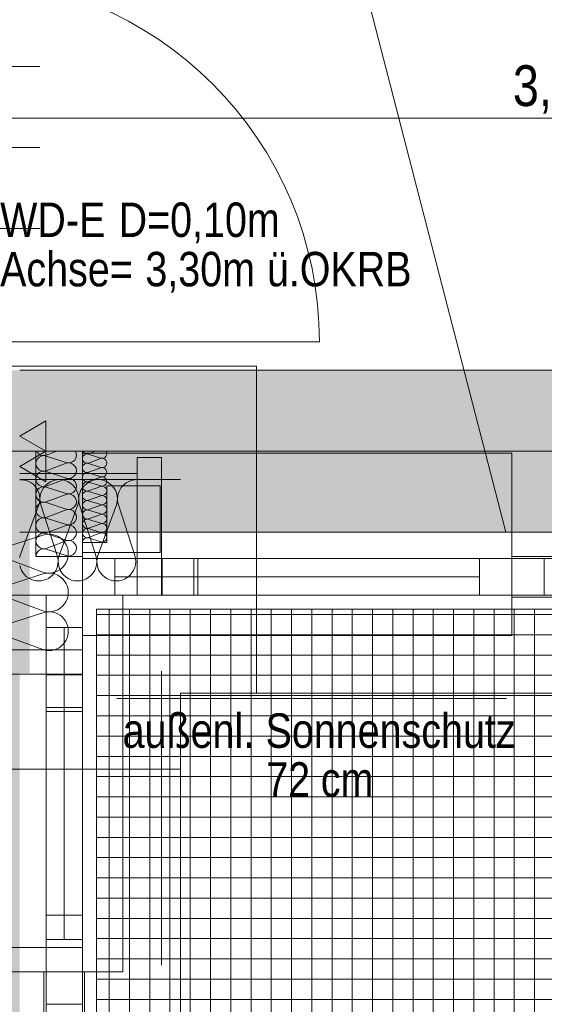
# Model space of a CAD drawing. Extents: x -620 to 3480, y 62 to 1112.
# Tile 16 of 76: x -490 to -464, y 579 to 628. Entities that reach past the tile are written whole.
import ezdxf
from ezdxf.lldxf.tags import DXFTag

# ---------------------------------------------------------------- set-up
doc = ezdxf.new("R2010")
doc.units = 0
doc.layers.get('0').update_dxf_attribs({"lineweight": 13})
for name, color, linetype, lineweight, true_color in [('30 -33 Aussenwände- 7 Fassade_ Elemente', 7, 'Continuous', 9, 0x00aacc), ('30 -34 Innenwände- 11 Durchbruch', 4, 'Continuous', 9, 0x00ffff), ('30 -34 Innenwände- 4 Türen_Fenster', 7, 'Continuous', 15, 0x9955ff), ('30 -35 Decken- 1 Konstruktion-Träger- Stahlbeton', 7, 'grob-A06GA2HT8I', 13, 0x33aa00), ('70 -72 Beschriftung- 1 Beschriftung allgemein', 7, 'Continuous', 9, 0xff6633), ('70 -72 Beschriftung- 2 Beschriftung Bauteile', 7, 'Continuous', 9, 0x9999ff), ('70 -76 Bemaßung- 2 Allgemein', 7, 'Continuous', 5, 0x6666cc), ('iwb_Schraffur_F90_feuerbestaendig', 1, 'Continuous', 13, 0xff0000), ('iwb_Schraffur_Unterzug', 7, 'Continuous', 5, 0xffffcc)]:
    doc.layers.add(name, color=color, linetype=linetype, lineweight=lineweight, true_color=true_color)
for name, color, linetype, lineweight in [('30 -33 Aussenwände- 8 Sonnenschutz', 7, 'Continuous', 9), ('60- 61 allgemeine Ausstattung- 4 Terrassen', 7, 'Continuous', 9), ('70 -71 Achsen- 1 Gebäudeachsen', 7, 'STRICHPUNKT2-A06GA2HU8I', 18)]:
    doc.layers.add(name, color=color, linetype=linetype, lineweight=lineweight)
doc.styles.get("Standard").update_dxf_attribs({"font": 'ARIALN.TTF'})
tags = doc.linetypes.add('grob-A06GA2HT8I', pattern=[14, 3, -8, 3]).pattern_tags.tags
tags[8:9] = [DXFTag(74, 4), DXFTag(75, 0), DXFTag(340, '0'), DXFTag(46, 0.0), DXFTag(50, 0.0), DXFTag(44, 0.0), DXFTag(45, 0.0)]
tags[6:7] = [DXFTag(74, 4), DXFTag(75, 0), DXFTag(340, '0'), DXFTag(46, 0.0), DXFTag(50, 0.0), DXFTag(44, 0.0), DXFTag(45, 0.0)]
tags[4:5] = [DXFTag(74, 4), DXFTag(75, 0), DXFTag(340, '0'), DXFTag(46, 0.0), DXFTag(50, 0.0), DXFTag(44, 0.0), DXFTag(45, 0.0)]
tags = doc.linetypes.add('STRICHPUNKT2-A06GA2HU8I', pattern=[12.7, 6.35, -3.175, 0, -3.175]).pattern_tags.tags
tags[10:11] = [DXFTag(74, 4), DXFTag(75, 0), DXFTag(340, '0'), DXFTag(46, 0.0), DXFTag(50, 0.0), DXFTag(44, 0.0), DXFTag(45, 0.0)]
tags[8:9] = [DXFTag(74, 4), DXFTag(75, 0), DXFTag(340, '0'), DXFTag(46, 0.0), DXFTag(50, 0.0), DXFTag(44, 0.0), DXFTag(45, 0.0)]
tags[6:7] = [DXFTag(74, 4), DXFTag(75, 0), DXFTag(340, '0'), DXFTag(46, 0.0), DXFTag(50, 0.0), DXFTag(44, 0.0), DXFTag(45, 0.0)]
tags[4:5] = [DXFTag(74, 4), DXFTag(75, 0), DXFTag(340, '0'), DXFTag(46, 0.0), DXFTag(50, 0.0), DXFTag(44, 0.0), DXFTag(45, 0.0)]

# ---------------------------------------------------------------- blocks, each defined once
blk = doc.blocks.new('Referenz-A06GA2HW8I')
at = {"layer": '30 -33 Aussenwände- 7 Fassade_ Elemente', "color": 0, "linetype": 'Continuous', "lineweight": -2, "ltscale": 0.13}
for p, q in [((-477.998, 610.68), (-497.885, 610.68)), ((-477.998, 594.54), (-477.998, 610.68)), ((-488.885, 601.28), (-488.885, 606.48)), ((-488.385, 606.284), (-487.853, 606.48)), ((-488.385, 606.246), (-487.385, 605.925)), ((-486.585, 606.48), (-486.585, 601.28)), ((-486.288, 606.361), (-485.966, 606.48)), ((-486.288, 606.339), (-485.688, 606.146)), ((-485.688, 606.124), (-486.287, 605.902)), ((-483.885, 599.38), (-483.885, 606.18)), ((-483.885, 606.18), (-482.685, 606.18)), ((-482.685, 606.18), (-482.685, 599.38)), ((-487.385, 605.887), (-488.385, 605.518)), ((-486.287, 605.879), (-485.687, 605.687)), ((-485.687, 605.664), (-486.287, 605.442)), ((-489.685, 605.38), (-483.885, 605.38)), ((-483.885, 605.38), (-489.165, 605.38)), ((-488.385, 605.48), (-487.385, 605.159)), ((-486.287, 605.419), (-485.687, 605.227)), ((-485.687, 605.205), (-486.287, 604.982)), ((-483.885, 605.38), (-483.885, 605.08)), ((-483.885, 605.08), (-489.685, 605.08)), ((-487.385, 605.121), (-488.385, 604.751)), ((-488.385, 604.714), (-487.385, 604.393)), ((-486.585, 605.08), (-481.745, 605.08)), ((-486.287, 604.96), (-485.687, 604.767)), ((-485.687, 604.745), (-486.286, 604.523)), ((-485.385, 601.98), (-485.385, 604.78)), ((-485.385, 604.78), (-482.745, 604.78)), ((-482.745, 604.78), (-482.745, 601.48)), ((-487.385, 604.355), (-488.385, 603.985)), ((-486.286, 604.5), (-485.686, 604.308)), ((-485.686, 604.285), (-486.286, 604.063)), ((-489.657, 601.33), (-488.733, 603.83)), ((-488.639, 603.83), (-487.836, 601.33)), ((-488.385, 603.948), (-487.385, 603.627)), ((-487.742, 601.33), (-486.818, 603.83)), ((-486.724, 603.83), (-485.92, 601.33)), ((-486.286, 604.041), (-485.686, 603.848)), ((-485.686, 603.826), (-486.286, 603.603)), ((-485.827, 601.33), (-484.903, 603.83)), ((-484.809, 603.83), (-484.005, 601.33)), ((-487.385, 603.589), (-488.385, 603.219)), ((-486.286, 603.581), (-485.686, 603.389)), ((-485.685, 603.366), (-486.285, 603.144)), ((-488.385, 603.182), (-487.385, 602.861)), ((-487.385, 602.823), (-488.385, 602.453)), ((-486.285, 603.121), (-485.685, 602.929)), ((-485.685, 602.906), (-486.285, 602.684)), ((-491.035, 601.536), (-488.535, 602.34)), ((-488.385, 602.416), (-487.385, 602.094)), ((-486.285, 602.662), (-485.685, 602.469)), ((-485.685, 602.447), (-486.285, 602.225)), ((-487.385, 602.057), (-488.385, 601.687)), ((-486.585, 601.98), (-485.385, 601.98)), ((-486.585, 601.48), (-486.585, 601.98)), ((-486.285, 602.202), (-485.684, 602.01)), ((-488.535, 600.518), (-491.035, 601.443)), ((-486.585, 601.28), (-488.885, 601.28)), ((-488.385, 601.65), (-487.385, 601.328)), ((-482.745, 601.48), (-486.585, 601.48)), ((-482.685, 599.38), (-482.685, 601.18)), ((-482.685, 601.18), (-480.885, 601.18)), ((-482.685, 601.18), (-481.085, 601.18)), ((-482.645, 601.18), (-477.998, 601.18)), ((-482.645, 599.38), (-482.645, 601.18)), ((-481.085, 601.18), (-481.085, 599.38)), ((-480.885, 601.18), (-480.885, 599.38)), ((-480.885, 599.38), (-480.885, 601.18)), ((-480.885, 601.18), (-465.385, 601.18)), ((-466.985, 599.38), (-466.985, 601.18)), ((-466.985, 601.18), (-465.385, 601.18)), ((-465.385, 599.38), (-465.385, 601.18)), ((-465.385, 601.18), (-463.785, 601.18)), ((-465.385, 599.38), (-465.385, 601.18)), ((-465.385, 601.18), (-463.785, 601.18)), ((-465.385, 601.18), (-437.985, 601.18)), ((-463.785, 601.18), (-463.785, 599.38)), ((-491.035, 599.621), (-488.535, 600.425)), ((-477.998, 600.28), (-481.045, 600.28)), ((-480.885, 600.28), (-466.985, 600.28)), ((-488.535, 598.603), (-491.035, 599.527)), ((-483.885, 599.38), (-486.585, 599.38)), ((-486.585, 596.68), (-486.585, 599.38)), ((-482.685, 599.38), (-483.885, 599.38)), ((-480.885, 599.38), (-482.685, 599.38)), ((-481.085, 599.38), (-482.685, 599.38)), ((-477.998, 599.38), (-482.645, 599.38)), ((-465.385, 599.38), (-480.885, 599.38)), ((-465.385, 599.38), (-466.985, 599.38)), ((-437.985, 599.38), (-465.385, 599.38)), ((-463.785, 599.38), (-465.385, 599.38)), ((-463.785, 599.38), (-465.385, 599.38)), ((-491.035, 597.706), (-488.535, 598.51)), ((9.115, 598.68), (-485.885, 598.68)), ((-485.885, 598.68), (-485.885, 373.68)), ((-488.535, 596.688), (-491.035, 597.612)), ((-493.385, 596.68), (-486.585, 596.68)), ((-486.585, 596.68), (-486.585, 595.48)), ((-486.585, 595.48), (-493.385, 595.48)), ((-486.585, 595.48), (-488.385, 595.48)), ((-488.385, 593.84), (-488.385, 595.48)), ((-488.385, 595.48), (-488.385, 581.98)), ((-488.385, 595.48), (-488.385, 593.64)), ((-488.385, 595.48), (-486.585, 595.48)), ((-486.585, 595.44), (-488.385, 595.44)), ((-488.385, 595.44), (-488.385, 590.794)), ((-487.485, 595.48), (-487.485, 583.58)), ((-486.585, 581.98), (-486.585, 595.48)), ((-486.585, 593.64), (-486.585, 595.48)), ((-486.585, 595.48), (-486.585, 593.84)), ((-486.585, 590.794), (-486.585, 595.44)), ((-481.745, 594.54), (-477.998, 594.54)), ((-481.745, 590.794), (-481.745, 594.54)), ((-486.585, 593.84), (-488.385, 593.84)), ((-488.385, 593.64), (-486.585, 593.64)), ((-487.485, 590.794), (-487.485, 593.84)), ((-497.885, 590.794), (-481.745, 590.794)), ((-488.385, 583.58), (-486.585, 583.58)), ((-488.385, 581.98), (-488.385, 583.58)), ((-486.585, 583.58), (-486.585, 581.98)), ((-493.385, 581.98), (-486.585, 581.98)), ((-486.585, 581.98), (-488.385, 581.98)), ((-488.385, 581.98), (-486.585, 581.98)), ((-486.585, 581.98), (-486.585, 580.78)), ((-486.585, 580.78), (-493.385, 580.78)), ((-488.385, 579.18), (-488.385, 580.78)), ((-488.385, 580.78), (-486.585, 580.78)), ((-488.385, 580.78), (-486.585, 580.78)), ((-488.385, 553.38), (-488.385, 580.78)), ((-488.385, 579.18), (-488.385, 580.78)), ((-486.585, 580.78), (-486.585, 579.18)), ((-486.585, 580.78), (-486.585, 553.38)), ((-486.585, 580.78), (-486.585, 579.18)), ((-486.585, 579.18), (-488.385, 579.18))]:
    blk.add_line(p, q, dxfattribs=at)
at = {"layer": '30 -33 Aussenwände- 7 Fassade_ Elemente', "color": 0, "lineweight": -2}
for p, q in [((-486.585, 606.38), (-486.585, 601.18)), ((-465.385, 606.38), (-486.585, 606.38)), ((-465.385, 601.18), (-465.385, 606.38)), ((-486.585, 601.18), (-486.585, 599.38)), ((-484.985, 601.18), (-486.585, 601.18)), ((-484.985, 599.38), (-484.985, 601.18)), ((-484.985, 601.18), (-466.985, 601.18)), ((-466.985, 599.38), (-466.985, 601.18)), ((-466.985, 601.18), (-465.385, 601.18)), ((-465.385, 601.18), (-465.385, 599.38)), ((-484.985, 600.28), (-466.985, 600.28)), ((-488.385, 599.38), (-493.585, 599.38)), ((-488.385, 599.38), (-486.585, 599.38)), ((-488.385, 597.78), (-488.385, 599.38)), ((-486.585, 599.38), (-486.585, 597.78)), ((-486.585, 597.38), (-486.585, 599.38)), ((-486.585, 599.38), (-484.985, 599.38)), ((-486.585, 599.38), (-484.585, 599.38)), ((-466.985, 599.38), (-484.985, 599.38)), ((-484.585, 599.38), (-484.585, 580.78)), ((-465.385, 599.38), (-466.985, 599.38)), ((-465.385, 599.38), (-465.385, 597.38)), ((-488.385, 597.78), (-486.585, 597.78)), ((-488.385, 582.38), (-488.385, 597.78)), ((-487.485, 582.38), (-487.485, 597.78)), ((-486.585, 597.78), (-486.585, 582.38)), ((-465.385, 597.38), (-486.585, 597.38)), ((-481.745, 547.48), (-481.745, 594.54)), ((-481.745, 594.54), (-329.685, 594.54)), ((-486.585, 582.38), (-488.385, 582.38)), ((-488.385, 582.38), (-488.385, 580.78)), ((-486.585, 580.78), (-486.585, 582.38)), ((-493.585, 580.78), (-488.385, 580.78)), ((-488.385, 580.78), (-486.585, 580.78)), ((-484.585, 580.78), (-486.585, 580.78))]:
    blk.add_line(p, q, dxfattribs=at)
at = {"layer": '30 -33 Aussenwände- 7 Fassade_ Elemente', "color": 0, "linetype": 'grob-A06GA2HT8I', "lineweight": -2, "ltscale": 0.13}
for p, q in [((-465.385, 601.28), (-438.185, 601.28)), ((-439.785, 599.38), (-463.785, 599.38)), ((-465.385, 599.28), (-438.185, 599.28)), ((-488.485, 553.58), (-488.485, 580.78)), ((-486.485, 553.58), (-486.485, 580.78)), ((-486.585, 579.18), (-486.585, 555.18))]:
    blk.add_line(p, q, dxfattribs=at)
at = {"layer": '30 -33 Aussenwände- 7 Fassade_ Elemente', "color": 0, "linetype": 'Continuous', "lineweight": -2, "ltscale": 0.13}
for centre, major_axis, end_param in [((-488.502, 606.648), (-0.344, -0.168), 1.428714), ((-488.502, 605.882), (0.117, 0.364), 1.254884), ((-487.267, 606.289), (-0.117, -0.364), 2.405647), ((-486.358, 606.12), (-0.186, 0.135), 1.254884), ((-486.358, 606.58), (-0.207, -0.1), 1.434048), ((-486.358, 606.12), (0.07, 0.219), 1.254884), ((-485.617, 606.365), (-0.07, -0.219), 2.411197), ((-485.617, 605.905), (-0.07, -0.219), 3.765224), ((-485.617, 605.905), (0.186, 0.135), 1.255075), ((-488.502, 605.882), (-0.31, 0.225), 1.254884), ((-488.502, 605.882), (-0.31, -0.225), 1.254884), ((-487.267, 605.523), (0.31, 0.225), 1.255075), ((-487.267, 605.523), (-0.117, -0.364), 3.765224), ((-487.267, 605.523), (0.31, -0.225), 1.255075), ((-486.358, 605.66), (0.07, 0.219), 3.764652), ((-486.358, 605.66), (-0.186, 0.135), 1.254884), ((-486.358, 606.12), (-0.186, -0.135), 1.254884), ((-486.358, 605.66), (0.07, 0.219), 1.254884), ((-485.617, 605.905), (-0.07, -0.219), 1.255075), ((-485.617, 605.446), (-0.07, -0.219), 3.765224), ((-485.617, 605.446), (0.186, 0.135), 1.255075), ((-485.617, 605.905), (0.186, -0.135), 1.255075), ((-488.502, 605.116), (0.117, 0.364), 3.764652), ((-488.502, 605.116), (-0.31, 0.225), 1.254884), ((-488.502, 605.116), (0.117, 0.364), 1.254884), ((-487.267, 605.523), (-0.117, -0.364), 1.255075), ((-487.267, 604.757), (-0.117, -0.364), 3.765224), ((-487.267, 604.757), (0.31, 0.225), 1.255075), ((-486.357, 605.201), (0.07, 0.219), 3.764652), ((-486.357, 605.201), (-0.186, 0.135), 1.254884), ((-486.358, 605.66), (-0.186, -0.135), 1.254884), ((-486.357, 605.201), (0.07, 0.219), 1.254884), ((-485.617, 605.446), (-0.07, -0.219), 1.255075), ((-485.616, 604.986), (-0.07, -0.219), 3.765224), ((-485.617, 605.446), (0.186, -0.135), 1.255075), ((-489.643, 604.123), (0.911, -0.293), 1.925468), ((-488.502, 604.35), (0.117, 0.364), 3.764652), ((-488.502, 605.116), (-0.31, -0.225), 1.254884), ((-488.502, 604.35), (0.117, 0.364), 1.254884), ((-487.728, 604.123), (0.911, -0.293), 3.764652), ((-487.728, 604.123), (-0.562, 0.775), 1.254884), ((-487.728, 604.123), (0.562, 0.775), 1.254884), ((-487.728, 604.123), (0.911, -0.293), 1.254884), ((-487.267, 604.757), (0.31, -0.225), 1.255075), ((-485.813, 604.123), (0.911, -0.293), 3.764652), ((-485.813, 604.123), (-0.562, 0.775), 1.254884), ((-486.357, 604.741), (0.07, 0.219), 3.764652), ((-486.357, 605.201), (-0.186, -0.135), 1.254884), ((-485.813, 604.123), (0.562, 0.775), 1.254884), ((-485.616, 604.526), (-0.07, -0.219), 3.765224), ((-485.813, 604.123), (0.911, -0.293), 1.254884), ((-483.898, 604.123), (0.013, 0.957), 1.896254), ((-488.502, 604.35), (-0.31, 0.225), 1.254884), ((-487.267, 604.757), (-0.117, -0.364), 1.255075), ((-487.267, 603.991), (-0.117, -0.364), 3.765224), ((-486.357, 604.282), (0.07, 0.219), 3.764652), ((-485.616, 604.067), (-0.07, -0.219), 3.765224), ((-488.502, 603.584), (0.117, 0.364), 3.764652), ((-488.502, 604.35), (-0.31, -0.225), 1.254884), ((-486.356, 603.822), (0.07, 0.219), 3.764652), ((-485.615, 603.607), (-0.07, -0.219), 3.765224), ((-488.502, 602.818), (0.117, 0.364), 3.764652), ((-487.267, 603.225), (-0.117, -0.364), 3.765224), ((-486.356, 603.362), (0.07, 0.219), 3.764652), ((-485.615, 603.148), (-0.07, -0.219), 3.765224), ((-487.267, 602.459), (-0.117, -0.364), 3.765224), ((-486.356, 602.903), (0.07, 0.219), 3.764652), ((-485.615, 602.688), (-0.07, -0.219), 3.765224), ((-488.502, 602.052), (0.117, 0.364), 3.764652), ((-488.241, 601.429), (-0.294, -0.911), 3.765224), ((-486.355, 602.443), (0.07, 0.219), 3.764652), ((-485.614, 602.228), (-0.07, -0.219), 3.765224), ((-487.267, 601.693), (-0.117, -0.364), 3.765224), ((-486.355, 601.983), (0.07, 0.219), 1.896254), ((-488.746, 601.037), (-0.911, 0.294), 0.115601), ((-488.502, 601.286), (0.117, 0.364), 1.896254), ((-488.746, 601.037), (0.684, -0.669), 1.085731), ((-486.831, 601.037), (-0.911, 0.294), 1.255075), ((-486.831, 601.037), (-0.911, 0.294), 3.765224), ((-486.831, 601.037), (0.562, -0.775), 1.255075), ((-484.916, 601.037), (-0.911, 0.294), 3.765224), ((-488.746, 601.037), (-0.938, -0.187), 1.085731), ((-488.746, 601.037), (-0.273, -0.917), 1.085731), ((-488.241, 599.514), (0.775, 0.562), 1.255075), ((-488.241, 599.514), (-0.294, -0.911), 3.765224), ((-488.241, 599.514), (0.775, -0.562), 1.255075), ((-486.831, 601.037), (-0.562, -0.775), 1.255075), ((-488.241, 599.514), (-0.294, -0.911), 1.255075), ((-488.241, 597.599), (0.649, 0.703), 1.056698), ((-488.241, 597.599), (0.931, -0.219), 1.056698), ((-488.241, 597.599), (0.267, -0.919), 1.056698), ((-488.241, 597.599), (-0.294, -0.911), 0.0285), ((-488.241, 597.599), (-0.267, -0.919), 0.56663)]:
    blk.add_ellipse(centre, major_axis=major_axis, ratio=1, start_param=0, end_param=end_param, dxfattribs=at)
at = {"layer": '30 -33 Aussenwände- 8 Sonnenschutz', "color": 0, "linetype": 'Continuous', "lineweight": -2, "ltscale": 0.13}
for p, q in [((-482.676, 595.62), (-482.676, 581.118)), ((-465.655, 594.283), (-484.896, 594.283))]:
    blk.add_line(p, q, dxfattribs=at)
at = {"layer": '30 -34 Innenwände- 11 Durchbruch', "color": 0, "linetype": 'grob-A06GA2HT8I', "lineweight": -2, "ltscale": 0.13}
for p, q in [((-488.685, 625.48), (-498.685, 625.48)), ((-488.685, 621.48), (-498.685, 621.48)), ((-488.685, 617.48), (-498.685, 617.48))]:
    blk.add_line(p, q, dxfattribs=at)
at = {"layer": '30 -34 Innenwände- 4 Türen_Fenster', "color": 0, "linetype": 'grob-A06GA2HT8I', "lineweight": -2, "ltscale": 0.13}
blk.add_line((-492.885, 611.88), (-474.885, 611.88), dxfattribs=at)
blk.add_ellipse((-492.885, 611.88), major_axis=(18, 0), ratio=1, start_param=0, end_param=1.570796, dxfattribs=at)
at = {"layer": '30 -35 Decken- 1 Konstruktion-Träger- Stahlbeton', "color": 0, "lineweight": -2}
for p, q in [((-489.685, 610.48), (-2.685, 610.48)), ((-489.685, 602.48), (-2.685, 602.48))]:
    blk.add_line(p, q, dxfattribs=at)
at = {"layer": '60- 61 allgemeine Ausstattung- 4 Terrassen', "color": 0, "lineweight": -2}
for p, q in [((-437.885, 598.68), (-485.885, 598.68)), ((-485.885, 598.68), (-485.885, 551.48)), ((-485.885, 598.421), (-437.885, 598.421)), ((-485.265, 551.48), (-485.265, 598.68)), ((-484.265, 551.48), (-484.265, 598.68)), ((-483.265, 551.48), (-483.265, 598.68)), ((-482.265, 551.48), (-482.265, 598.68)), ((-481.265, 547.88), (-481.265, 598.68)), ((-480.265, 547.88), (-480.265, 598.68)), ((-479.265, 547.88), (-479.265, 598.68)), ((-478.265, 547.88), (-478.265, 598.68)), ((-477.265, 547.88), (-477.265, 598.68)), ((-476.265, 547.88), (-476.265, 598.68)), ((-475.265, 547.88), (-475.265, 598.68)), ((-474.265, 547.88), (-474.265, 598.68)), ((-473.265, 547.88), (-473.265, 598.68)), ((-472.265, 547.88), (-472.265, 598.68)), ((-471.265, 547.88), (-471.265, 598.68)), ((-470.265, 547.88), (-470.265, 598.68)), ((-469.265, 547.88), (-469.265, 598.68)), ((-468.265, 547.88), (-468.265, 598.68)), ((-467.265, 547.88), (-467.265, 598.68)), ((-466.265, 547.88), (-466.265, 598.68)), ((-465.265, 537.12), (-465.265, 598.68)), ((-464.265, 537.12), (-464.265, 598.68)), ((-485.885, 597.421), (-437.885, 597.421)), ((-485.885, 596.421), (-437.885, 596.421)), ((-485.885, 595.421), (-437.885, 595.421)), ((-485.885, 594.421), (-437.885, 594.421)), ((-485.885, 593.421), (-437.885, 593.421)), ((-485.885, 592.421), (-437.885, 592.421)), ((-485.885, 591.421), (-437.885, 591.421)), ((-485.885, 590.421), (-437.885, 590.421)), ((-485.885, 589.421), (-437.885, 589.421)), ((-485.885, 588.421), (-437.885, 588.421)), ((-485.885, 587.421), (-437.885, 587.421)), ((-485.885, 586.421), (-437.885, 586.421)), ((-485.885, 585.421), (-437.885, 585.421)), ((-485.885, 584.421), (-437.885, 584.421)), ((-485.885, 583.421), (-437.885, 583.421)), ((-485.885, 582.421), (-437.885, 582.421)), ((-485.885, 581.421), (-437.885, 581.421)), ((-485.885, 580.421), (-437.885, 580.421)), ((-485.885, 579.421), (-437.885, 579.421))]:
    blk.add_line(p, q, dxfattribs=at)
at = {"layer": '70 -71 Achsen- 1 Gebäudeachsen', "color": 0, "linetype": 'STRICHPUNKT2-A06GA2HU8I', "lineweight": -2, "ltscale": 0.13}
blk.add_line((-561.186, 606.48), (86.255, 606.48), dxfattribs=at)
at = {"layer": '70 -72 Beschriftung- 1 Beschriftung allgemein', "color": 0, "linetype": 'grob-A06GA2HT8I', "lineweight": -2, "ltscale": 0.13}
blk.add_line((-465.685, 602.48), (-497.685, 726.48), dxfattribs=at)
at = {"layer": '70 -72 Beschriftung- 2 Beschriftung Bauteile', "color": 0, "lineweight": -2}
for p, q in [((-489.685, 607.23), (-488.386, 607.98)), ((-488.386, 607.98), (-488.386, 606.48)), ((-488.386, 606.48), (-489.685, 607.23)), ((-489.685, 605.73), (-488.386, 606.48)), ((-488.386, 606.48), (-488.386, 604.98)), ((-488.386, 604.98), (-489.685, 605.73))]:
    blk.add_line(p, q, dxfattribs=at)
for points in [[(-488.386, 606.48), (-489.685, 607.23), (-488.386, 607.98)], [(-488.386, 604.98), (-489.685, 605.73), (-488.386, 606.48)]]:
    blk.add_solid(points, dxfattribs=at)
at = {"layer": '70 -76 Bemaßung- 2 Allgemein', "color": 0, "linetype": 'Continuous', "lineweight": -2, "ltscale": 0.13}
blk.add_line((-429.745, 622.921), (-496.624, 622.921), dxfattribs=at)
at = {"layer": '30 -33 Aussenwände- 8 Sonnenschutz', "color": 0, "linetype": 'Continuous', "lineweight": -2, "ltscale": 0.13, "char_height": 1.7, "attachment_point": 1}
for s, insert in [('{\\fArial Narrow;außenl.}', (-484.602, 593.541)), ('{\\fArial Narrow;Sonnenschutz}', (-477.545, 593.541)), ('{\\fArial Narrow;72}', (-477.512, 591.129)), ('{\\fArial Narrow;cm}', (-474.818, 591.129))]:
    blk.add_mtext(s, dxfattribs=dict(at, insert=insert))
at = {"layer": '30 -34 Innenwände- 11 Durchbruch', "color": 0, "linetype": 'Continuous', "lineweight": -2, "ltscale": 0.13, "char_height": 1.7, "attachment_point": 1}
for s, insert in [('{\\fArial Narrow;WD-E}', (-490.651, 618.76)), ('{\\fArial Narrow;D=0,10m}', (-484.8, 618.76)), ('{\\fArial Narrow;Achse=}', (-490.651, 616.324)), ('{\\fArial Narrow;3,30m}', (-483.48, 616.324)), ('{\\fArial Narrow;ü.OKRB}', (-477.482, 616.324))]:
    blk.add_mtext(s, dxfattribs=dict(at, insert=insert))
at = {"layer": '70 -72 Beschriftung- 1 Beschriftung allgemein', "color": 0, "linetype": 'Continuous', "lineweight": -2, "ltscale": 0.13, "insert": (-479.076, 557.813), "char_height": 1.7, "attachment_point": 1, "rotation": 90}
blk.add_mtext('{\\fArial Narrow;FA.A3.010.D.1.BS.BRH}', dxfattribs=at)
at = {"layer": '70 -76 Bemaßung- 2 Allgemein', "color": 0, "linetype": 'Continuous', "lineweight": -2, "ltscale": 0.13, "insert": (-465.335, 625.537), "char_height": 2.01377, "attachment_point": 1}
blk.add_mtext('{\\fArial Narrow;3,45}', dxfattribs=at)
blk = doc.blocks.new('Referenz-A06GA2HY8I')
at = {"layer": 'iwb_Schraffur_F90_feuerbestaendig', "linetype": 'Continuous', "ltscale": 0.13}
blk.add_hatch(color=256, dxfattribs=at).paths.add_polyline_path([(-497.685, 610.48), (-494.485, 610.48), (-494.485, 611.88), (-492.885, 611.88), (-492.885, 610.48), (-489.185, 610.48), (-489.185, 595.54), (-491.685, 595.54), (-491.685, 599.573), (-497.685, 599.573)])
at = {"layer": 'iwb_Schraffur_Unterzug', "linetype": 'Continuous', "ltscale": 0.13}
for points in [[(-561.186, 610.48), (-2.685, 610.48), (-2.685, 602.48)], [(-561.186, 610.48), (-2.685, 602.48), (-561.186, 604.746)], [(-561.186, 604.746), (-2.685, 602.48), (-561.186, 602.48)], [(-497.685, 385.48), (-497.685, 602.48), (-489.685, 385.48), (-489.685, 602.48)]]:
    blk.add_solid(points, dxfattribs=at)

msp = doc.modelspace()

# ---------------------------------------------------------------- block references
at = {"color": 8, "lineweight": 13, "ltscale": 0.13, "true_color": 0x808080}
msp.add_blockref('Referenz-A06GA2HW8I', (0, 0), dxfattribs=at)
at = {"color": 8, "lineweight": 25, "ltscale": 0.25, "true_color": 0x808080}
msp.add_blockref('Referenz-A06GA2HY8I', (0, 0), dxfattribs=at)

doc.saveas('drawing.dxf')
